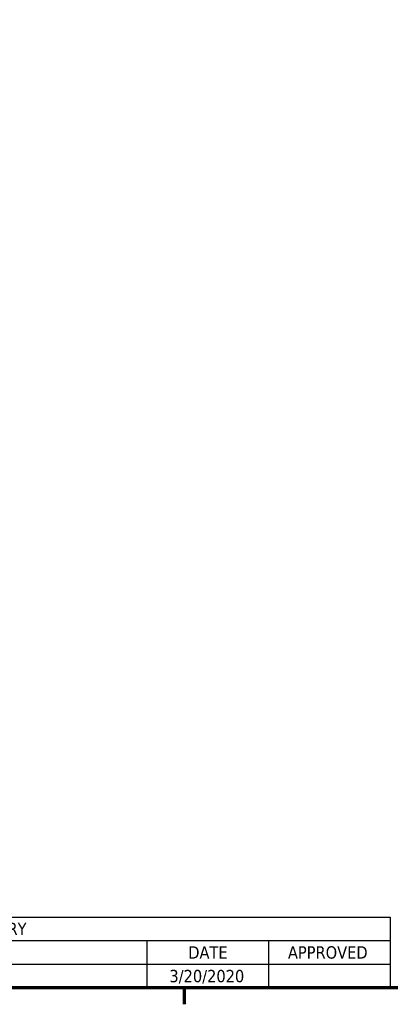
# Model space of a CAD drawing. Header units: inches. Extents: x 1 to 199, y 4 to 126.
# Tile 37 of 54: x 116 to 137, y 5 to 61. Entities that reach past the tile are written whole.
import ezdxf

# ---------------------------------------------------------------- set-up
doc = ezdxf.new("R2010")
doc.units = ezdxf.units.IN
doc.header["$LTSCALE"] = 5.882353
doc.header["$MEASUREMENT"] = 0
doc.layers.add('Border (ANSI)', color=7, linetype='Continuous', lineweight=70)
doc.layers.add('Symbol (ANSI)', color=7, linetype='Continuous', lineweight=25)
doc.styles.add('Note Text (ANSI)', font='tahoma.ttf')

# ---------------------------------------------------------------- blocks, each defined once
blk = doc.blocks.new('Borders Default Border')
at = {"layer": 'Border (ANSI)'}
blk.add_line((21.25, 1), (21.25, 0.84), dxfattribs=at)
at = {"layer": 'Border (ANSI)', "flags": 128}
blk.add_lwpolyline([(0.5, 1), (0.5, 21), (33.5, 21), (33.5, 1), (0.5, 1)], dxfattribs=at)
blk = doc.blocks.new('REVISION HISTORY')
at = {"layer": 'Symbol (ANSI)'}
for p, q in [((14.9533, 1.6858), (23.25, 1.6858)), ((14.9533, 1.6858), (14.9533, 1.4572)), ((23.25, 1.6858), (23.25, 1.4572)), ((14.9533, 1.4572), (23.25, 1.4572)), ((14.9533, 1.4572), (14.9533, 1.2286)), ((16.1344, 1.4572), (16.1344, 1.2286)), ((20.8878, 1.4572), (20.8878, 1.2286)), ((22.0689, 1.4572), (22.0689, 1.2286)), ((23.25, 1.4572), (23.25, 1.2286)), ((14.9533, 1.2286), (23.25, 1.2286)), ((14.9533, 1.2286), (14.9533, 1)), ((16.1344, 1.2286), (16.1344, 1)), ((20.8878, 1.2286), (20.8878, 1)), ((22.0689, 1.2286), (22.0689, 1)), ((23.25, 1.2286), (23.25, 1)), ((14.9533, 1), (23.25, 1))]:
    blk.add_line(p, q, dxfattribs=at)
at = {"layer": 'Symbol (ANSI)', "char_height": 0.12, "attachment_point": 7, "style": 'Note Text (ANSI)'}
for s, insert in [('REVISION HISTORY', (18.3814, 1.5089)), ('REV', (15.4084, 1.2829)), ('DESCRIPTION', (18.0054, 1.2804)), ('DATE', (21.2904, 1.2829)), ('APPROVED', (22.2571, 1.2804)), ('0', (15.5055, 1.0518)), ('3/20/2020', (21.1077, 1.0386))]:
    blk.add_mtext(s, dxfattribs=dict(at, insert=insert))

msp = doc.modelspace()

# ---------------------------------------------------------------- block references
at = {"xscale": 5.88235294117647, "yscale": 5.88235294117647, "zscale": 5.88235294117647}
msp.add_blockref('Borders Default Border', (0, 0), dxfattribs=at)
at = {"layer": 'Symbol (ANSI)', "xscale": 5.88235294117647, "yscale": 5.88235294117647, "zscale": 5.88235294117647}
msp.add_blockref('REVISION HISTORY', (0, 0), dxfattribs=at)

doc.saveas('drawing.dxf')
